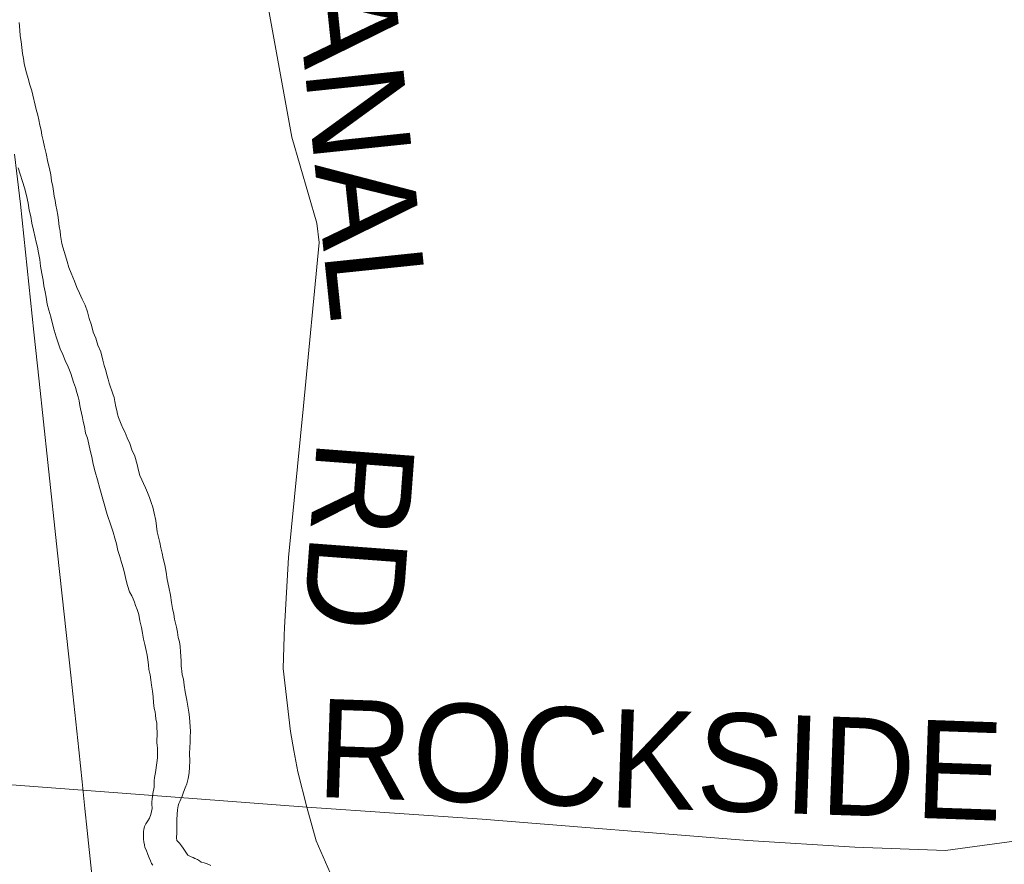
# Model space of a CAD drawing. Header units: feet. Extents: x 92 to 141.3, y -5 to 23.6.
# Tile 158 of 256: x 126.7 to 127.9, y 4 to 5. Entities that reach past the tile are written whole.
import ezdxf

# ---------------------------------------------------------------- set-up
doc = ezdxf.new("R2010")
doc.units = ezdxf.units.FT
doc.header["$MEASUREMENT"] = 0
doc.linetypes.add('CUY - Design$0$DGN1', pattern=[2231.760665, 0, -2231.760665])
for name, color, linetype, lineweight in [('CUY - Design$0$GM_X_City_Street', 7, 'Continuous', 0), ('CUY - Design$0$GM_X_Corporation', 7, 'CUY - Design$0$DGN1', 13), ('CUY - Design$0$GM_X_Major_River', 5, 'Continuous', 13), ('CUY - Design$0$GM_X_Rail_Line', 7, 'Continuous', 13)]:
    doc.layers.add(name, color=color, linetype=linetype, lineweight=lineweight)
doc.layers.add('TX_X_20', color=7, linetype='Continuous')
doc.styles.add('CUY - Design$0$Styledgn030', font='dgn030.shx')

msp = doc.modelspace()

# ---------------------------------------------------------------- linework, layer by layer
at = {"layer": 'CUY - Design$0$GM_X_City_Street', "flags": 128}
for points in [[(127.0539, 4.2574), (127.0542, 4.2669), (127.059, 4.3494), (127.0767, 4.5278), (127.095, 4.7203), (127.0925, 4.7429), (127.0629, 4.8443), (127.0051, 5.162), (126.9972, 5.2024), (126.9834, 5.2433), (126.9608, 5.295), (126.9406, 5.3398), (126.9204, 5.3664), (126.8903, 5.3985), (126.8741, 5.4172), (126.7921, 5.5415), (126.7571, 5.594)], [(126.9516, 4.0652), (127.0805, 4.0555), (127.2873, 4.0413), (127.6001, 4.016), (127.7263, 4.0082), (127.8329, 4.0042), (127.934, 4.0179), (127.9955, 4.029), (128.0894, 4.0609), (128.1559, 4.0879), (128.2255, 4.1203), (128.3283, 4.1827), (128.4251, 4.2681), (128.4588, 4.3072), (128.4601, 4.3088)], [(127.0655, 4.1219), (127.0614, 4.1444), (127.0529, 4.2186), (127.0539, 4.2568), (127.0539, 4.2574)], [(127.135, 3.9314), (127.111, 3.9715), (127.0917, 4.0158), (127.0805, 4.0555), (127.07, 4.0968), (127.0655, 4.1219)], [(126.274, 4.107), (126.5297, 4.0968), (126.9516, 4.0652)]]:
    msp.add_lwpolyline(points, dxfattribs=at)
at = {"layer": 'CUY - Design$0$GM_X_Corporation', "flags": 128}
for points in [[(126.6687, 7.3515), (126.6713, 7.0837), (126.8021, 7.0896), (126.9861, 7.0961), (127.1512, 7.1007), (127.6894, 7.1113), (127.6824, 7.6596), (128.3845, 7.6739), (128.7184, 7.6825), (129.0434, 7.6831), (129.416, 7.6959), (129.4249, 7.1902), (129.6421, 7.1868), (129.6428, 6.882), (129.9797, 6.8841), (129.9799, 6.9126), (130.2192, 6.915), (130.2206, 6.801), (130.3594, 6.802), (130.3705, 6.394), (129.5547, 6.3786), (129.429, 6.3729), (129.4304, 6.0521), (129.4322, 5.8439), (129.4335, 5.5136), (129.4403, 4.6629), (129.4443, 4.1736), (129.4408, 3.4177), (129.3809, 3.4981), (129.3308, 3.5644), (129.299, 3.6004), (129.2754, 3.6276), (129.2547, 3.6494), (129.2319, 3.6712), (129.2143, 3.6882), (129.2004, 3.7002), (129.171, 3.7235), (128.4524, 4.299), (127.6346, 4.9587), (127.5339, 5.0419), (127.4993, 5.075), (127.4728, 5.1005), (127.4449, 5.1329), (127.4237, 5.1597), (127.4016, 5.1877), (127.3867, 5.2092), (127.3731, 5.2296), (127.359, 5.2528), (127.3414, 5.2834), (127.3078, 5.3479), (127.2921, 5.3513), (127.2709, 5.395), (127.2428, 5.3803), (127.2101, 5.4436), (127.2426, 5.4605), (127.1585, 5.66), (126.6988, 5.6707), (126.6588, 5.7242), (126.6435, 5.7471), (126.6343, 5.7525), (126.6211, 5.7599), (126.5431, 5.7942), (126.5372, 5.7966), (126.475, 5.8158), (126.4139, 5.8347), (126.4101, 5.8362), (126.4501, 5.889), (126.4607, 5.9048), (126.5457, 6.0711), (126.4904, 6.1947), (126.4246, 6.3392), (126.3997, 6.3889), (126.3959, 6.4025), (126.4014, 6.4261), (126.4217, 6.5224), (126.4409, 6.6154), (126.4547, 6.675), (126.4683, 6.7474), (126.4835, 6.8193), (126.4917, 6.8635), (126.5015, 6.9099), (126.5124, 6.9603), (126.5257, 7.0232), (126.5489, 7.1266), (126.5623, 7.1085), (126.5793, 7.1289), (126.6012, 7.1609), (126.6235, 7.1975), (126.6375, 7.2269), (126.6443, 7.2497), (126.6477, 7.277), (126.6507, 7.3055), (126.6506, 7.3513), (126.6687, 7.3515)], [(125.6159, 5.9544), (125.6262, 5.9587), (125.6459, 5.9601), (125.6839, 5.956), (125.7231, 5.9461), (125.7748, 5.9256), (125.8141, 5.9066), (125.8456, 5.8941), (125.8696, 5.8832), (125.894, 5.8682), (125.9128, 5.8499), (125.9312, 5.8191), (125.9446, 5.8036), (125.962, 5.7959), (125.9871, 5.7925), (126.0011, 5.7959), (126.0088, 5.8067), (126.0136, 5.8188), (126.0133, 5.8435), (126.0173, 5.8551), (126.0267, 5.8606), (126.046, 5.8649), (126.0744, 5.8644), (126.1322, 5.8563), (126.1466, 5.8544), (126.1746, 5.8551), (126.1998, 5.8517), (126.2246, 5.8416), (126.2432, 5.8315), (126.2723, 5.8099), (126.246, 5.6937), (126.2338, 5.6812), (126.2179, 5.6596), (126.2095, 5.6385), (126.2098, 5.6178), (126.2124, 5.6009), (126.2256, 5.5656), (126.2449, 5.5332), (126.2595, 5.5152), (126.2703, 5.5079), (126.2818, 5.5055), (126.2945, 5.5106), (126.31, 5.5228), (126.3223, 5.5361), (126.3389, 5.5577), (126.3462, 5.5698), (126.3589, 5.574), (126.3733, 5.5709), (126.3821, 5.5644), (126.3892, 5.5541), (126.3889, 5.5393), (126.3908, 5.5191), (126.3946, 5.5076), (126.4034, 5.4969), (126.4171, 5.4905), (126.4385, 5.489), (126.4929, 5.4826), (126.5022, 5.4617), (126.5131, 5.4424), (126.5449, 5.3986), (126.5678, 5.3761), (126.5795, 5.3601), (126.5937, 5.3384), (126.6043, 5.3158), (126.619, 5.2846), (126.6522, 5.2243), (126.6598, 5.2083), (126.6653, 5.1985), (126.6719, 5.1932), (126.6806, 5.192), (126.697, 5.1984), (126.7118, 5.2023), (126.7291, 5.2041), (126.7382, 5.2005), (126.7473, 5.1936), (126.7524, 5.1825), (126.7562, 5.1697), (126.7563, 5.1586), (126.7544, 5.1433), (126.7521, 5.1293), (126.7469, 5.116), (126.7417, 5.1056), (126.7385, 5.0949), (126.7394, 5.0854), (126.742, 5.0735), (126.7479, 5.0603), (126.7588, 5.046), (126.7734, 5.0317), (126.7887, 5.024), (126.8069, 5.0168), (126.8329, 5.0121), (126.8473, 5.0077), (126.8615, 4.9971), (126.8686, 4.9865), (126.8707, 4.9766), (126.8717, 4.9618), (126.8711, 4.9473), (126.8675, 4.93), (126.8645, 4.9118), (126.8596, 4.9002), (126.8523, 4.8902), (126.838, 4.8801), (126.8229, 4.8672), (126.8091, 4.8526), (126.7916, 4.8355), (126.7803, 4.8164), (126.7739, 4.7994), (126.7691, 4.7845), (126.7656, 4.768), (126.7686, 4.7531), (126.7867, 4.6762), (126.7937, 4.6461), (126.7996, 4.6326), (126.8433, 4.4783), (126.8547, 4.4463), (126.873, 4.399), (126.8815, 4.3735), (126.8926, 4.3369), (126.902, 4.3032), (126.9077, 4.2735), (126.9114, 4.2402), (126.9156, 4.1956), (126.9151, 4.1655), (126.9178, 4.1367), (126.9156, 4.1123), (126.9088, 4.0615), (126.9025, 4.0387), (126.9055, 4.0247), (126.9103, 4.0008), (126.9175, 3.9836), (126.9312, 3.9722), (126.9515, 3.9641), (126.9701, 3.9528), (126.9822, 3.9372), (126.9906, 3.9225), (126.9928, 3.9076), (126.9874, 3.8754), (126.9803, 3.8526), (126.9679, 3.8129), (126.9573, 3.7719), (126.9456, 3.7438), (126.9409, 3.7243), (126.9402, 3.7111), (126.9423, 3.6748), (126.9442, 3.6517), (126.9473, 3.6295), (126.9574, 3.6102), (126.9751, 3.5778), (126.9885, 3.5532), (127.0035, 3.5344), (127.0152, 3.5184), (127.0251, 3.5201), (127.0415, 3.529), (127.0504, 3.5414), (127.0625, 3.563), (127.0726, 3.5858), (127.0983, 3.6067), (127.1208, 3.6144), (127.1426, 3.6204), (127.1615, 3.6202), (127.1748, 3.6162), (127.185, 3.6109), (127.1931, 3.6051), (127.2046, 3.5972), (127.2088, 3.5874), (127.2084, 3.579), (127.2066, 3.5697), (127.2035, 3.5627), (127.1984, 3.5556), (127.1922, 3.5516), (127.1849, 3.5472), (127.1784, 3.5444), (127.153, 3.5363), (127.1325, 3.5258), (127.1141, 3.512), (127.1003, 3.4941), (127.0923, 3.4734), (127.0943, 3.4425), (127.102, 3.4199), (127.1129, 3.3965), (127.123, 3.3805), (127.1413, 3.36), (127.1601, 3.3429), (127.1784, 3.3258), (127.2184, 3.2982), (127.2471, 3.2683), (127.2695, 3.2444), (127.2808, 3.2385), (127.2914, 3.242), (127.3044, 3.251), (127.3233, 3.27), (127.3475, 3.292), (127.3723, 3.3099), (127.3942, 3.3215), (127.4205, 3.3254), (127.4392, 3.3188), (127.446, 3.3111), (127.4529, 3.2939), (127.4567, 3.2544), (127.4567, 3.2019), (127.4565, 3.1734), (127.4577, 3.1359), (127.4595, 3.1144), (127.4661, 3.0943), (127.4738, 3.0833), (127.4888, 3.0734), (127.5079, 3.0655), (127.5253, 3.0638), (127.5488, 3.0631), (127.5783, 3.0704), (127.6045, 3.0772), (127.626, 3.0892), (127.6529, 3.1047), (127.677, 3.113), (127.702, 3.1177), (127.7239, 3.1178), (127.7475, 3.1117), (127.77, 3.0986), (127.7936, 3.0776), (127.8095, 3.0631), (127.8326, 3.0442), (127.8602, 3.011), (127.8826, 2.9854), (127.8987, 2.9639), (127.9248, 2.9228), (127.9412, 2.8901), (127.9442, 2.8827), (127.9441, 2.8683), (127.9417, 2.8641), (127.9386, 2.8586), (127.9289, 2.8489), (127.8888, 2.8191), (127.877, 2.8098), (127.8686, 2.8001), (127.8652, 2.7885), (127.8654, 2.7777), (127.8689, 2.7671), (127.8825, 2.7339), (127.8904, 2.7114), (127.8936, 2.6953), (127.8874, 2.6673), (127.8857, 2.626), (127.8717, 2.5934), (127.8602, 2.5802), (127.833, 2.5682), (127.8096, 2.5538), (127.7746, 2.5352), (127.7478, 2.5167), (127.7277, 2.5002), (127.7116, 2.482), (127.7091, 2.4684), (127.7124, 2.4465), (127.7202, 2.4123), (127.728, 2.3929), (127.7518, 2.3661), (127.7719, 2.3318), (127.7867, 2.2939), (127.7982, 2.2592), (127.8056, 2.2307), (127.8236, 2.1235), (127.8313, 2.0929), (127.8363, 2.0756), (127.8482, 2.0517), (127.8658, 2.0104), (127.8757, 1.9889), (127.888, 1.9526), (127.8949, 1.9341), (127.9044, 1.9151), (127.9175, 1.8973), (127.9344, 1.8817), (127.9541, 1.8643), (127.9763, 1.8482), (127.987, 1.8454), (128.0035, 1.8445), (128.0211, 1.8388), (128.0405, 1.833), (128.0598, 1.8243), (128.082, 1.814), (128.0935, 1.8057), (128.1198, 1.7979), (128.1412, 1.7954), (128.1593, 1.7942), (128.1786, 1.7909), (128.2037, 1.7797), (128.2173, 1.7661), (128.2234, 1.7496), (128.2308, 1.729), (128.2365, 1.6939), (128.2394, 1.6844), (128.2489, 1.6737), (128.2632, 1.6663), (128.276, 1.6609), (128.311, 1.6621), (128.3278, 1.6646), (128.3492, 1.6729), (128.392, 1.6861), (128.4043, 1.6885), (128.4212, 1.6914), (128.434, 1.6918), (128.4516, 1.689), (128.4821, 1.6786), (128.494, 1.6733), (128.5047, 1.6692), (128.5216, 1.6625), (128.5322, 1.6551), (128.5532, 1.6411), (128.568, 1.6308), (128.5742, 1.6188), (128.5767, 1.6113), (128.5792, 1.6023), (128.5805, 1.5911), (128.5855, 1.5751), (128.6128, 1.5166), (128.6231, 1.4986), (128.6297, 1.485), (128.6389, 1.4702), (128.6464, 1.4554), (128.6568, 1.4398), (128.6771, 1.4127), (128.6953, 1.3919), (128.7117, 1.3733), (128.7245, 1.3539), (128.7314, 1.337), (128.7372, 1.3155), (128.7367, 1.2986), (128.7301, 1.2871), (128.7215, 1.2747), (128.719, 1.2656), (128.719, 1.2586), (128.7223, 1.2512), (128.7309, 1.2413), (128.7408, 1.2314), (128.7535, 1.2231), (128.7634, 1.2132), (128.7683, 1.2074), (128.7741, 1.1963), (128.7806, 1.1748), (128.7835, 1.1587), (128.7835, 1.1356), (128.7798, 1.1224), (128.7765, 1.1059), (128.7756, 1.0931), (128.776, 1.0412), (128.776, 1.0234), (128.7727, 1.0127), (128.7681, 1.0032), (128.7607, 0.9954), (128.7504, 0.9863), (128.7381, 0.9743), (128.7274, 0.9624), (128.7204, 0.9504), (128.7187, 0.9421), (128.7171, 0.9347), (128.7179, 0.9157), (128.7194, 0.8765), (127.6813, 0.87), (127.2255, 0.8704), (126.7276, 0.873), (126.2974, 0.865), (125.8123, 0.8588), (125.5244, 0.8537), (125.1902, 0.8502), (125.1891, 1.4256), (125.1865, 1.6401), (125.1755, 2.2111), (125.1727, 2.4157), (125.171, 2.4871), (125.1672, 2.5609), (125.1646, 2.6467), (125.1615, 2.8333), (125.0376, 2.8304), (125.0288, 3.3634), (125.0089, 4.5011), (124.9996, 5.0091), (125.5956, 5.0312), (125.5913, 5.4607), (125.5632, 5.4687), (125.5157, 5.488), (125.4544, 5.5137), (125.6159, 5.9544)], [(126.4101, 5.8362), (126.4139, 5.8347), (126.475, 5.8158), (126.5372, 5.7966), (126.5431, 5.7942), (126.6211, 5.7599), (126.6343, 5.7525), (126.6435, 5.7471), (126.6588, 5.7242), (126.6988, 5.6707), (127.1585, 5.66), (127.2426, 5.4605), (127.2101, 5.4436), (127.2428, 5.3803), (127.2709, 5.395), (127.2921, 5.3513), (127.3078, 5.3479), (127.3414, 5.2834), (127.359, 5.2528), (127.3731, 5.2296), (127.3867, 5.2092), (127.4016, 5.1877), (127.4237, 5.1597), (127.4449, 5.1329), (127.4728, 5.1005), (127.4993, 5.075), (127.5339, 5.0419), (127.6346, 4.9587), (128.4524, 4.299), (129.171, 3.7235), (129.2004, 3.7002), (129.2143, 3.6882), (129.2319, 3.6712), (129.2547, 3.6494), (129.2754, 3.6276), (129.299, 3.6004), (129.3308, 3.5644), (129.3809, 3.4981), (129.4408, 3.4177), (129.4414, 3.4066), (129.4347, 0.8849), (128.7194, 0.8765), (128.7179, 0.9157), (128.7171, 0.9347), (128.7187, 0.9421), (128.7204, 0.9504), (128.7274, 0.9624), (128.7381, 0.9743), (128.7504, 0.9863), (128.7607, 0.9954), (128.7681, 1.0032), (128.7727, 1.0127), (128.776, 1.0234), (128.776, 1.0412), (128.7756, 1.0931), (128.7765, 1.1059), (128.7798, 1.1224), (128.7835, 1.1356), (128.7835, 1.1587), (128.7806, 1.1748), (128.7741, 1.1963), (128.7683, 1.2074), (128.7634, 1.2132), (128.7535, 1.2231), (128.7408, 1.2314), (128.7309, 1.2413), (128.7223, 1.2512), (128.719, 1.2586), (128.719, 1.2656), (128.7215, 1.2747), (128.7301, 1.2871), (128.7367, 1.2986), (128.7372, 1.3155), (128.7314, 1.337), (128.7245, 1.3539), (128.7117, 1.3733), (128.6953, 1.3919), (128.6771, 1.4127), (128.6568, 1.4398), (128.6464, 1.4554), (128.6389, 1.4702), (128.6297, 1.485), (128.6231, 1.4986), (128.6128, 1.5166), (128.5855, 1.5751), (128.5805, 1.5911), (128.5792, 1.6023), (128.5767, 1.6113), (128.5742, 1.6188), (128.568, 1.6308), (128.5532, 1.6411), (128.5322, 1.6551), (128.5216, 1.6625), (128.5047, 1.6692), (128.494, 1.6733), (128.4821, 1.6786), (128.4516, 1.689), (128.434, 1.6918), (128.4212, 1.6914), (128.4043, 1.6885), (128.392, 1.6861), (128.3492, 1.6729), (128.3278, 1.6646), (128.311, 1.6621), (128.276, 1.6609), (128.2632, 1.6663), (128.2489, 1.6737), (128.2394, 1.6844), (128.2365, 1.6939), (128.2308, 1.729), (128.2234, 1.7496), (128.2173, 1.7661), (128.2037, 1.7797), (128.1786, 1.7909), (128.1593, 1.7942), (128.1412, 1.7954), (128.1198, 1.7979), (128.0935, 1.8057), (128.082, 1.814), (128.0598, 1.8243), (128.0405, 1.833), (128.0211, 1.8388), (128.0035, 1.8445), (127.987, 1.8454), (127.9763, 1.8482), (127.9541, 1.8643), (127.9344, 1.8817), (127.9175, 1.8973), (127.9044, 1.9151), (127.8949, 1.9341), (127.888, 1.9526), (127.8757, 1.9889), (127.8658, 2.0104), (127.8482, 2.0517), (127.8363, 2.0756), (127.8313, 2.0929), (127.8236, 2.1235), (127.8056, 2.2307), (127.7982, 2.2592), (127.7867, 2.2939), (127.7719, 2.3318), (127.7518, 2.3661), (127.728, 2.3929), (127.7202, 2.4123), (127.7124, 2.4465), (127.7091, 2.4684), (127.7116, 2.482), (127.7277, 2.5002), (127.7478, 2.5167), (127.7746, 2.5352), (127.8096, 2.5538), (127.833, 2.5682), (127.8602, 2.5802), (127.8717, 2.5934), (127.8857, 2.626), (127.8874, 2.6673), (127.8936, 2.6953), (127.8904, 2.7114), (127.8825, 2.7339), (127.8689, 2.7671), (127.8654, 2.7777), (127.8652, 2.7885), (127.8686, 2.8001), (127.877, 2.8098), (127.8888, 2.8191), (127.9289, 2.8489), (127.9386, 2.8586), (127.9417, 2.8641), (127.9441, 2.8683), (127.9442, 2.8827), (127.9412, 2.8901), (127.9248, 2.9228), (127.8987, 2.9639), (127.8826, 2.9854), (127.8602, 3.011), (127.8326, 3.0442), (127.8095, 3.0631), (127.7936, 3.0776), (127.77, 3.0986), (127.7475, 3.1117), (127.7239, 3.1178), (127.702, 3.1177), (127.677, 3.113), (127.6529, 3.1047), (127.626, 3.0892), (127.6045, 3.0772), (127.5783, 3.0704), (127.5488, 3.0631), (127.5253, 3.0638), (127.5079, 3.0655), (127.4888, 3.0734), (127.4738, 3.0833), (127.4661, 3.0943), (127.4595, 3.1144), (127.4577, 3.1359), (127.4565, 3.1734), (127.4567, 3.2019), (127.4567, 3.2544), (127.4529, 3.2939), (127.446, 3.3111), (127.4392, 3.3188), (127.4205, 3.3254), (127.3942, 3.3215), (127.3723, 3.3099), (127.3475, 3.292), (127.3233, 3.27), (127.3044, 3.251), (127.2914, 3.242), (127.2808, 3.2385), (127.2695, 3.2444), (127.2471, 3.2683), (127.2184, 3.2982), (127.1784, 3.3258), (127.1601, 3.3429), (127.1413, 3.36), (127.123, 3.3805), (127.1129, 3.3965), (127.102, 3.4199), (127.0943, 3.4425), (127.0923, 3.4734), (127.1003, 3.4941), (127.1141, 3.512), (127.1325, 3.5258), (127.153, 3.5363), (127.1784, 3.5444), (127.1849, 3.5472), (127.1922, 3.5516), (127.1984, 3.5556), (127.2035, 3.5627), (127.2066, 3.5697), (127.2084, 3.579), (127.2088, 3.5874), (127.2046, 3.5972), (127.1931, 3.6051), (127.185, 3.6109), (127.1748, 3.6162), (127.1615, 3.6202), (127.1426, 3.6204), (127.1208, 3.6144), (127.0983, 3.6067), (127.0726, 3.5858), (127.0625, 3.563), (127.0504, 3.5414), (127.0415, 3.529), (127.0251, 3.5201), (127.0152, 3.5184), (127.0035, 3.5344), (126.9885, 3.5532), (126.9751, 3.5778), (126.9574, 3.6102), (126.9473, 3.6295), (126.9442, 3.6517), (126.9423, 3.6748), (126.9402, 3.7111), (126.9409, 3.7243), (126.9456, 3.7438), (126.9573, 3.7719), (126.9679, 3.8129), (126.9803, 3.8526), (126.9874, 3.8754), (126.9928, 3.9076), (126.9906, 3.9225), (126.9822, 3.9372), (126.9701, 3.9528), (126.9515, 3.9641), (126.9312, 3.9722), (126.9175, 3.9836), (126.9103, 4.0008), (126.9055, 4.0247), (126.9025, 4.0387), (126.9088, 4.0615), (126.9156, 4.1123), (126.9178, 4.1367), (126.9151, 4.1655), (126.9156, 4.1956), (126.9114, 4.2402), (126.9077, 4.2735), (126.902, 4.3032), (126.8926, 4.3369), (126.8815, 4.3735), (126.873, 4.399), (126.8547, 4.4463), (126.8433, 4.4783), (126.7996, 4.6326), (126.7937, 4.6461), (126.7867, 4.6762), (126.7686, 4.7531), (126.7656, 4.768), (126.7691, 4.7845), (126.7739, 4.7994), (126.7803, 4.8164), (126.7916, 4.8355), (126.8091, 4.8526), (126.8229, 4.8672), (126.838, 4.8801), (126.8523, 4.8902), (126.8596, 4.9002), (126.8645, 4.9118), (126.8675, 4.93), (126.8711, 4.9473), (126.8717, 4.9618), (126.8707, 4.9766), (126.8686, 4.9865), (126.8615, 4.9971), (126.8473, 5.0077), (126.8329, 5.0121), (126.8069, 5.0168), (126.7887, 5.024), (126.7734, 5.0317), (126.7588, 5.046), (126.7479, 5.0603), (126.742, 5.0735), (126.7394, 5.0854), (126.7385, 5.0949), (126.7417, 5.1056), (126.7469, 5.116), (126.7521, 5.1293), (126.7544, 5.1433), (126.7563, 5.1586), (126.7562, 5.1697), (126.7524, 5.1825), (126.7473, 5.1936), (126.7382, 5.2005), (126.7291, 5.2041), (126.7118, 5.2023), (126.697, 5.1984), (126.6806, 5.192), (126.6719, 5.1932), (126.6653, 5.1985), (126.6598, 5.2083), (126.6522, 5.2243), (126.619, 5.2846), (126.6043, 5.3158), (126.5937, 5.3384), (126.5795, 5.3601), (126.5678, 5.3761), (126.5449, 5.3986), (126.5131, 5.4424), (126.5022, 5.4617), (126.4929, 5.4826), (126.4385, 5.489), (126.4171, 5.4905), (126.4034, 5.4969), (126.3946, 5.5076), (126.3908, 5.5191), (126.3889, 5.5393), (126.3892, 5.5541), (126.3821, 5.5644), (126.3733, 5.5709), (126.3589, 5.574), (126.3462, 5.5698), (126.3389, 5.5577), (126.3223, 5.5361), (126.31, 5.5228), (126.2945, 5.5106), (126.2818, 5.5055), (126.2703, 5.5079), (126.2595, 5.5152), (126.2449, 5.5332), (126.2256, 5.5656), (126.2124, 5.6009), (126.2098, 5.6178), (126.2095, 5.6385), (126.2179, 5.6596), (126.2338, 5.6812), (126.246, 5.6937), (126.3962, 5.6994), (126.3905, 5.8103), (126.4101, 5.8362)]]:
    msp.add_lwpolyline(points, dxfattribs=at)
at = {"layer": 'CUY - Design$0$GM_X_Major_River', "flags": 128}
for points in [[(126.7663, 4.8585), (126.765, 4.8647), (126.7637, 4.8704), (126.7619, 4.877), (126.7567, 4.8988), (126.7545, 4.9062), (126.7524, 4.9136), (126.7506, 4.9202), (126.7489, 4.926), (126.7476, 4.9313), (126.7467, 4.9371), (126.7458, 4.9428), (126.7449, 4.9499), (126.744, 4.9569), (126.743, 4.9639), (126.7425, 4.9705), (126.7416, 4.9795)], [(126.7416, 4.9795), (126.7425, 4.9705), (126.743, 4.9639), (126.744, 4.9569), (126.7449, 4.9499), (126.7458, 4.9428), (126.7467, 4.9371), (126.7476, 4.9313), (126.7489, 4.926), (126.7506, 4.9202), (126.7524, 4.9136), (126.7545, 4.9062), (126.7567, 4.8988), (126.7619, 4.877), (126.7637, 4.8704), (126.765, 4.8647), (126.7663, 4.8585)], [(126.933, 4.2186), (126.9326, 4.2215), (126.9325, 4.2244), (126.9325, 4.2277), (126.9319, 4.2384), (126.9314, 4.2446), (126.9305, 4.25), (126.9292, 4.2553), (126.9283, 4.2615), (126.927, 4.2673), (126.9261, 4.2722), (126.9248, 4.2767), (126.9239, 4.2825), (126.9226, 4.2891), (126.9212, 4.2965), (126.9199, 4.3048), (126.9181, 4.3146), (126.9163, 4.3233), (126.915, 4.3319), (126.9132, 4.3406), (126.9115, 4.348), (126.9101, 4.3546), (126.9088, 4.3608), (126.9075, 4.3669), (126.9058, 4.3731), (126.9044, 4.3797), (126.9035, 4.3863), (126.9026, 4.3929), (126.9008, 4.4015), (126.8991, 4.4085), (126.8974, 4.4143), (126.8952, 4.42), (126.8931, 4.4258), (126.8905, 4.4315), (126.8884, 4.4365), (126.8863, 4.441), (126.8841, 4.4459), (126.8824, 4.4517), (126.8807, 4.4587), (126.8781, 4.4685), (126.8746, 4.4763), (126.8721, 4.4837), (126.8691, 4.4903), (126.8665, 4.4965), (126.864, 4.5018), (126.8619, 4.5063), (126.8602, 4.5104), (126.8589, 4.5141), (126.8576, 4.5182), (126.8567, 4.5223), (126.8558, 4.5269), (126.8545, 4.533), (126.8536, 4.5376), (126.8523, 4.5421), (126.848, 4.5548), (126.8467, 4.5594), (126.845, 4.5643), (126.8437, 4.5697), (126.842, 4.5754), (126.8402, 4.5816), (126.838, 4.5915), (126.8346, 4.5993), (126.832, 4.6075), (126.829, 4.6149), (126.8269, 4.6231), (126.8243, 4.6309), (126.8221, 4.6387), (126.8195, 4.6465), (126.8161, 4.6535), (126.8127, 4.6605), (126.8098, 4.6675), (126.8068, 4.6749), (126.8029, 4.6843), (126.8004, 4.6909), (126.7982, 4.6979), (126.7965, 4.7045), (126.7948, 4.7098), (126.7934, 4.7148), (126.7921, 4.7193), (126.7913, 4.7238), (126.7904, 4.7287), (126.7899, 4.7337), (126.789, 4.7391), (126.7881, 4.7465), (126.7872, 4.7527), (126.7862, 4.7588), (126.7849, 4.7642), (126.784, 4.7699), (126.7831, 4.7749), (126.7822, 4.7807), (126.7813, 4.7864), (126.78, 4.793), (126.7791, 4.8), (126.7777, 4.8074), (126.7756, 4.8148), (126.7734, 4.8251), (126.7716, 4.833), (126.7699, 4.8404), (126.7685, 4.8469), (126.7676, 4.8527), (126.7663, 4.8585)], [(126.7663, 4.8585), (126.7676, 4.8527), (126.7685, 4.8469), (126.7699, 4.8404), (126.7716, 4.833), (126.7734, 4.8251), (126.7756, 4.8148), (126.7777, 4.8074), (126.7791, 4.8), (126.78, 4.793), (126.7813, 4.7864), (126.7822, 4.7807), (126.7831, 4.7749), (126.784, 4.7699), (126.7849, 4.7642), (126.7862, 4.7588), (126.7872, 4.7527), (126.7881, 4.7465), (126.789, 4.7391), (126.7899, 4.7337), (126.7904, 4.7287), (126.7913, 4.7238), (126.7921, 4.7193), (126.7934, 4.7148), (126.7948, 4.7098), (126.7965, 4.7045), (126.7982, 4.6979), (126.8004, 4.6909), (126.8029, 4.6843), (126.8068, 4.6749), (126.8098, 4.6675), (126.8127, 4.6605), (126.8161, 4.6535), (126.8195, 4.6465), (126.8221, 4.6387), (126.8243, 4.6309), (126.8269, 4.6231), (126.829, 4.6149), (126.832, 4.6075), (126.8346, 4.5993), (126.838, 4.5915), (126.8402, 4.5816), (126.842, 4.5754), (126.8437, 4.5697), (126.845, 4.5643), (126.8467, 4.5594), (126.848, 4.5548), (126.8523, 4.5421), (126.8536, 4.5376), (126.8545, 4.533), (126.8558, 4.5269), (126.8567, 4.5223), (126.8576, 4.5182), (126.8589, 4.5141), (126.8602, 4.5104), (126.8619, 4.5063), (126.864, 4.5018), (126.8665, 4.4965), (126.8691, 4.4903), (126.8721, 4.4837), (126.8746, 4.4763), (126.8781, 4.4685), (126.8807, 4.4587), (126.8824, 4.4517), (126.8841, 4.4459), (126.8863, 4.441), (126.8884, 4.4365), (126.8905, 4.4315), (126.8931, 4.4258), (126.8952, 4.42), (126.8974, 4.4143), (126.8991, 4.4085), (126.9008, 4.4015), (126.9026, 4.3929), (126.9035, 4.3863), (126.9044, 4.3797), (126.9058, 4.3731), (126.9075, 4.3669), (126.9088, 4.3608), (126.9101, 4.3546), (126.9115, 4.348), (126.9132, 4.3406), (126.915, 4.3319), (126.9163, 4.3233), (126.9181, 4.3146), (126.9199, 4.3048), (126.9212, 4.2965), (126.9226, 4.2891), (126.9239, 4.2825), (126.9248, 4.2767), (126.9261, 4.2722), (126.927, 4.2673), (126.9283, 4.2615), (126.9292, 4.2553), (126.9305, 4.25), (126.9314, 4.2446), (126.9319, 4.2384), (126.9325, 4.2277), (126.9325, 4.2244), (126.9326, 4.2215), (126.933, 4.2186)], [(126.7406, 4.8082), (126.748, 4.7848), (126.7505, 4.7757), (126.7523, 4.7667), (126.7537, 4.7584), (126.7554, 4.751), (126.7568, 4.7432), (126.7585, 4.735)], [(126.7585, 4.735), (126.7568, 4.7432), (126.7554, 4.751), (126.7537, 4.7584), (126.7523, 4.7667), (126.7505, 4.7757), (126.748, 4.7848), (126.7406, 4.8082)], [(126.7585, 4.735), (126.7607, 4.7263), (126.762, 4.7206), (126.7633, 4.7148), (126.7647, 4.7082), (126.766, 4.7004), (126.7669, 4.6926), (126.7683, 4.6839), (126.7701, 4.6761), (126.771, 4.6691), (126.7723, 4.6621), (126.7736, 4.6559), (126.7746, 4.6477), (126.7767, 4.6407), (126.7789, 4.6329), (126.7811, 4.6246), (126.7832, 4.6172), (126.7854, 4.6094), (126.7876, 4.602), (126.7901, 4.595), (126.7931, 4.5884), (126.7961, 4.5815), (126.7995, 4.5737), (126.8025, 4.5659), (126.8059, 4.556), (126.8081, 4.5494), (126.8098, 4.5437), (126.8111, 4.5387), (126.8124, 4.5338), (126.8133, 4.5284), (126.8142, 4.5243), (126.8151, 4.5194), (126.8164, 4.5144), (126.8173, 4.5095), (126.8186, 4.5037), (126.8199, 4.4959), (126.8221, 4.4897), (126.8238, 4.4827), (126.8256, 4.4753), (126.8273, 4.4679), (126.8291, 4.4593), (126.8313, 4.4502), (126.8339, 4.4408), (126.8369, 4.4305), (126.8456, 4.4), (126.8499, 4.3873), (126.8525, 4.3791), (126.8546, 4.3721), (126.8564, 4.3655), (126.8581, 4.3577), (126.8603, 4.3507), (126.8624, 4.3433), (126.8646, 4.3359), (126.8663, 4.3293), (126.8677, 4.3223), (126.8694, 4.3165), (126.8716, 4.3091), (126.8745, 4.3042), (126.8762, 4.3005), (126.8775, 4.2968), (126.8788, 4.2927), (126.8809, 4.2882), (126.8827, 4.2824), (126.884, 4.2746), (126.8858, 4.2668), (126.8871, 4.2602), (126.8884, 4.2532), (126.8897, 4.247), (126.8915, 4.24), (126.8924, 4.2343), (126.8933, 4.2289), (126.8942, 4.2231), (126.8947, 4.2174), (126.896, 4.2112), (126.8969, 4.2054), (126.8978, 4.1988), (126.8987, 4.1918), (126.8997, 4.1852), (126.9002, 4.1786), (126.9007, 4.1716), (126.902, 4.1675), (126.9024, 4.1638), (126.9029, 4.1593), (126.9038, 4.1543), (126.9039, 4.1489), (126.9043, 4.1436), (126.9044, 4.1391), (126.9041, 4.1353), (126.9041, 4.1316), (126.9042, 4.1279), (126.9046, 4.1246), (126.9047, 4.1192), (126.9048, 4.1135), (126.904, 4.1077), (126.9025, 4.0961), (126.9021, 4.094), (126.9014, 4.0903), (126.901, 4.0862), (126.9007, 4.0787), (126.8992, 4.0713), (126.8984, 4.0647)], [(126.8984, 4.0647), (126.8992, 4.0713), (126.9007, 4.0787), (126.901, 4.0862), (126.9014, 4.0903), (126.9021, 4.094), (126.9025, 4.0961), (126.904, 4.1077), (126.9048, 4.1135), (126.9047, 4.1192), (126.9046, 4.1246), (126.9042, 4.1279), (126.9041, 4.1316), (126.9041, 4.1353), (126.9044, 4.1391), (126.9043, 4.1436), (126.9039, 4.1489), (126.9038, 4.1543), (126.9029, 4.1593), (126.9024, 4.1638), (126.902, 4.1675), (126.9007, 4.1716), (126.9002, 4.1786), (126.8997, 4.1852), (126.8987, 4.1918), (126.8978, 4.1988), (126.8969, 4.2054), (126.896, 4.2112), (126.8947, 4.2174), (126.8942, 4.2231), (126.8933, 4.2289), (126.8924, 4.2343), (126.8915, 4.24), (126.8897, 4.247), (126.8884, 4.2532), (126.8871, 4.2602), (126.8858, 4.2668), (126.884, 4.2746), (126.8827, 4.2824), (126.8809, 4.2882), (126.8788, 4.2927), (126.8775, 4.2968), (126.8762, 4.3005), (126.8745, 4.3042), (126.8716, 4.3091), (126.8694, 4.3165), (126.8677, 4.3223), (126.8663, 4.3293), (126.8646, 4.3359), (126.8624, 4.3433), (126.8603, 4.3507), (126.8581, 4.3577), (126.8564, 4.3655), (126.8546, 4.3721), (126.8525, 4.3791), (126.8499, 4.3873), (126.8456, 4.4), (126.8369, 4.4305), (126.8339, 4.4408), (126.8313, 4.4502), (126.8291, 4.4593), (126.8273, 4.4679), (126.8256, 4.4753), (126.8238, 4.4827), (126.8221, 4.4897), (126.8199, 4.4959), (126.8186, 4.5037), (126.8173, 4.5095), (126.8164, 4.5144), (126.8151, 4.5194), (126.8142, 4.5243), (126.8133, 4.5284), (126.8124, 4.5338), (126.8111, 4.5387), (126.8098, 4.5437), (126.8081, 4.5494), (126.8059, 4.556), (126.8025, 4.5659), (126.7995, 4.5737), (126.7961, 4.5815), (126.7931, 4.5884), (126.7901, 4.595), (126.7876, 4.602), (126.7854, 4.6094), (126.7832, 4.6172), (126.7811, 4.6246), (126.7789, 4.6329), (126.7767, 4.6407), (126.7746, 4.6477), (126.7736, 4.6559), (126.7723, 4.6621), (126.771, 4.6691), (126.7701, 4.6761), (126.7683, 4.6839), (126.7669, 4.6926), (126.766, 4.7004), (126.7647, 4.7082), (126.7633, 4.7148), (126.762, 4.7206), (126.7607, 4.7263), (126.7585, 4.735)], [(126.9675, 3.9867), (126.9634, 3.9887), (126.9596, 3.9899), (126.9563, 3.9907), (126.9543, 3.9923), (126.9518, 3.9935), (126.9489, 3.9947), (126.9468, 3.9959), (126.9443, 3.9967), (126.9406, 3.9987), (126.9389, 4.0012), (126.9372, 4.0036), (126.9351, 4.0069), (126.933, 4.0098), (126.9305, 4.0131), (126.9275, 4.0159), (126.9271, 4.0192), (126.9274, 4.025), (126.9277, 4.0324), (126.9276, 4.0403), (126.9279, 4.0469), (126.9283, 4.0522), (126.929, 4.0568), (126.9298, 4.0597), (126.931, 4.0618), (126.9322, 4.0647), (126.9338, 4.0684), (126.9354, 4.073), (126.9374, 4.0779), (126.9394, 4.0829), (126.941, 4.0891), (126.9421, 4.0958), (126.9424, 4.1024), (126.9428, 4.1094), (126.9426, 4.1185), (126.9429, 4.1255), (126.9433, 4.1317), (126.9432, 4.1383), (126.9435, 4.1445), (126.9434, 4.1503), (126.9429, 4.1556), (126.9425, 4.1614), (126.9416, 4.1672), (126.9406, 4.1742), (126.9393, 4.1812), (126.9375, 4.191), (126.9362, 4.1989), (126.9353, 4.2059), (126.9339, 4.2112), (126.9335, 4.2153), (126.933, 4.2186)], [(126.933, 4.2186), (126.9335, 4.2153), (126.9339, 4.2112), (126.9353, 4.2059), (126.9362, 4.1989), (126.9375, 4.191), (126.9393, 4.1812), (126.9406, 4.1742), (126.9416, 4.1672), (126.9425, 4.1614), (126.9429, 4.1556), (126.9434, 4.1503), (126.9435, 4.1445), (126.9432, 4.1383), (126.9433, 4.1317), (126.9429, 4.1255), (126.9426, 4.1185), (126.9428, 4.1094), (126.9424, 4.1024), (126.9421, 4.0958), (126.941, 4.0891), (126.9394, 4.0829), (126.9374, 4.0779), (126.9354, 4.073), (126.9338, 4.0684), (126.9322, 4.0647), (126.931, 4.0618), (126.9298, 4.0597), (126.929, 4.0568), (126.9283, 4.0522), (126.9279, 4.0469), (126.9276, 4.0403), (126.9277, 4.0324), (126.9274, 4.025), (126.9271, 4.0192), (126.9275, 4.0159), (126.9305, 4.0131), (126.933, 4.0098), (126.9351, 4.0069), (126.9372, 4.0036), (126.9389, 4.0012), (126.9406, 3.9987), (126.9443, 3.9967), (126.9468, 3.9959), (126.9489, 3.9947), (126.9518, 3.9935), (126.9543, 3.9923), (126.9563, 3.9907), (126.9596, 3.9899), (126.9634, 3.9887), (126.9675, 3.9867)], [(126.8984, 4.0647), (126.8981, 4.0614), (126.8981, 4.0593), (126.8986, 4.0539), (126.8978, 4.0502), (126.897, 4.0465), (126.8954, 4.0424), (126.8934, 4.0394), (126.891, 4.0357), (126.8894, 4.0324), (126.8886, 4.0291), (126.8882, 4.0266), (126.8883, 4.0241), (126.8883, 4.0204), (126.8883, 4.0175), (126.8888, 4.0146), (126.8893, 4.0109), (126.8897, 4.008), (126.8914, 4.0052), (126.8935, 3.9994), (126.8948, 3.9957), (126.8965, 3.992), (126.8978, 3.9891), (126.8991, 3.9871)], [(126.8991, 3.9871), (126.8978, 3.9891), (126.8965, 3.992), (126.8948, 3.9957), (126.8935, 3.9994), (126.8914, 4.0052), (126.8897, 4.008), (126.8893, 4.0109), (126.8888, 4.0146), (126.8883, 4.0175), (126.8883, 4.0204), (126.8883, 4.0241), (126.8882, 4.0266), (126.8886, 4.0291), (126.8894, 4.0324), (126.891, 4.0357), (126.8934, 4.0394), (126.8954, 4.0424), (126.897, 4.0465), (126.8978, 4.0502), (126.8986, 4.0539), (126.8981, 4.0593), (126.8981, 4.0614), (126.8984, 4.0647)]]:
    msp.add_lwpolyline(points, dxfattribs=at)
at = {"layer": 'CUY - Design$0$GM_X_Rail_Line', "flags": 128}
msp.add_lwpolyline([(126.8313, 3.9387), (126.8218, 4.0279), (126.819, 4.0539), (126.8159, 4.0853), (126.812, 4.1229), (126.8026, 4.2108), (126.7869, 4.3544), (126.7755, 4.4612), (126.7654, 4.5572), (126.7592, 4.6149), (126.7432, 4.7655), (126.7363, 4.8245)], dxfattribs=at)

# ---------------------------------------------------------------- texts
at = {"layer": 'TX_X_20', "style": 'CUY - Design$0$Styledgn030'}
for s, rotation, p in [('CANAL', 275.9436, (127.0559, 5.137)), ('RD', 265.7253, (127.0929, 4.4903)), ('ROCKSIDE', 358, (127.0912, 4.0675))]:
    msp.add_text(s, height=0.1157, rotation=rotation, dxfattribs=at).set_placement(p)

doc.saveas('drawing.dxf')
